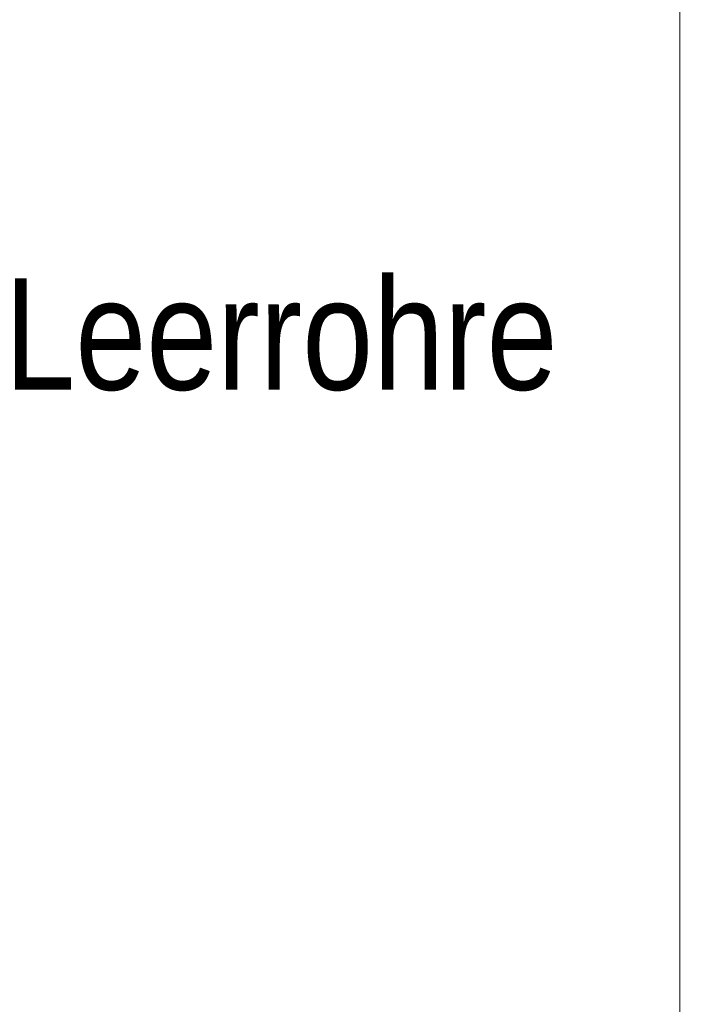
# Model space of a CAD drawing. Extents: x -620 to 300, y 62 to 1162.
# Tile 171 of 256: x 180 to 189, y 811 to 824. Entities that reach past the tile are written whole.
import ezdxf
from ezdxf.lldxf.tags import DXFTag

# ---------------------------------------------------------------- set-up
doc = ezdxf.new("R2010")
doc.units = 0
doc.layers.get('0').update_dxf_attribs({"lineweight": 13})
doc.layers.add('E_Detail_Beschriftung', color=7, linetype='Continuous', lineweight=13, true_color=0x009900)
doc.layers.add('E_Detail_Linie_Text_Bem', color=7, linetype='Continuous', lineweight=13)
doc.styles.get("Standard").update_dxf_attribs({"font": 'ARIALN.TTF'})
tags = doc.linetypes.add('fein_strichliert-A06G955H8I', pattern=[4, 1, -2, 1]).pattern_tags.tags
tags[8:9] = [DXFTag(74, 4), DXFTag(75, 0), DXFTag(340, '0'), DXFTag(46, 0.0), DXFTag(50, 0.0), DXFTag(44, 0.0), DXFTag(45, 0.0)]
tags[6:7] = [DXFTag(74, 4), DXFTag(75, 0), DXFTag(340, '0'), DXFTag(46, 0.0), DXFTag(50, 0.0), DXFTag(44, 0.0), DXFTag(45, 0.0)]
tags[4:5] = [DXFTag(74, 4), DXFTag(75, 0), DXFTag(340, '0'), DXFTag(46, 0.0), DXFTag(50, 0.0), DXFTag(44, 0.0), DXFTag(45, 0.0)]

# ---------------------------------------------------------------- blocks, each defined once
blk = doc.blocks.new('Referenz-A06G955K8I')
at = {"layer": 'E_Detail_Linie_Text_Bem', "linetype": 'fein_strichliert-A06G955H8I', "ltscale": 0.65}
blk.add_line((188.434, 787.837), (188.434, 849.154), dxfattribs=at)
at = {"layer": 'E_Detail_Beschriftung', "linetype": 'Continuous', "ltscale": 0.13, "insert": (179.946, 820.463), "char_height": 1.4, "attachment_point": 1}
blk.add_mtext('{\\fArial Narrow;Leerrohre}', dxfattribs=at)

msp = doc.modelspace()

# ---------------------------------------------------------------- block references
at = {"color": 8, "lineweight": 25, "ltscale": 0.25, "true_color": 0x808080}
msp.add_blockref('Referenz-A06G955K8I', (0, 0), dxfattribs=at)

doc.saveas('drawing.dxf')
